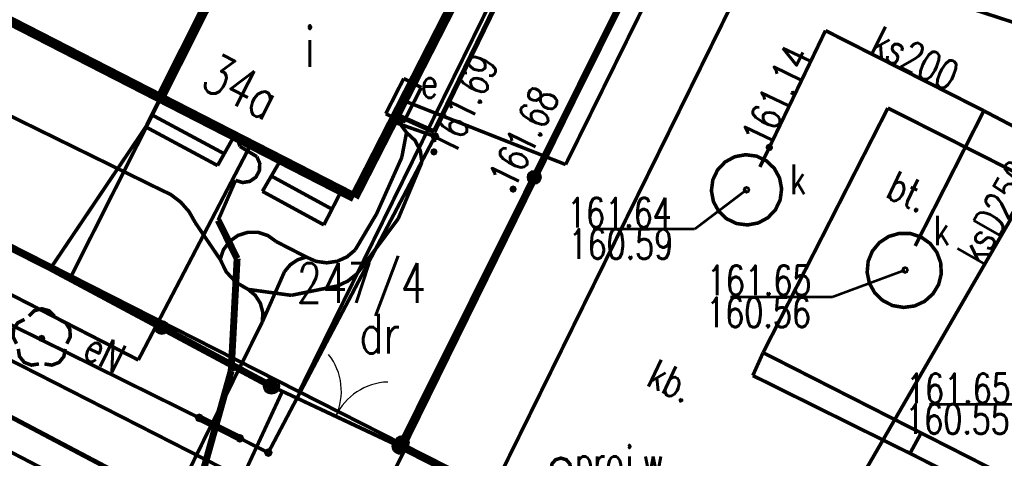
# Model space of a CAD drawing. Extents: x 0 to 7432618, y -40 to 5712028.
# Tile 22 of 165: x 7430451 to 7430476, y 5711668 to 5711679. Entities that reach past the tile are written whole.
import ezdxf
from ezdxf.enums import TextEntityAlignment as Align

# ---------------------------------------------------------------- set-up
doc = ezdxf.new("R2010")
doc.units = 0
doc.header["$MEASUREMENT"] = 0
for name, pattern in [('0', [1.5, 1, -0.5]), ('2218', [1, 0.5, -0.5]), ('3901', [0])]:
    doc.linetypes.add(name, pattern=pattern)
for name, color, linetype in [('Dzialki', 7, 'Continuous'), ('EADTD_T_0', 7, 'Continuous'), ('EGBB_E_T_0', 7, 'Continuous'), ('EGBB_L_0', 7, 'Continuous'), ('EGBE_L_3', 7, 'Continuous'), ('Numery_dzialek', 7, 'Continuous'), ('OTK_E_T_3', 7, 'Continuous'), ('OTK_L_1', 7, 'Continuous'), ('OTK_L_2', 7, 'Continuous'), ('OTK_L_4', 7, 'Continuous'), ('OTO_L_0', 7, 'Continuous'), ('OTO_L_1', 7, 'Continuous'), ('OTR_T_0', 7, 'Continuous'), ('OTZ_L_3', 7, 'Continuous'), ('OTZ_T_0', 7, 'Continuous'), ('P_SUP_E_T_1', 7, 'Continuous'), ('P_SUP_T_0', 7, 'Continuous'), ('SUCP_L_0', 7, 'Continuous'), ('SUE_E_T_1', 7, 'Continuous'), ('SUE_T_4', 7, 'Continuous'), ('SUEP_E_T_0', 7, 'Continuous'), ('SUEP_L_0', 7, 'Continuous'), ('SUER_T_0', 7, 'Continuous'), ('SUGP_L_0', 7, 'Continuous'), ('SUK_E_T_4', 7, 'Continuous'), ('SUK_L_5', 7, 'Continuous'), ('SUKP_E_T_0', 7, 'Continuous'), ('SUKP_L_0', 7, 'Continuous'), ('SUKR_T_0', 7, 'Continuous'), ('SUL_L_1', 7, 'Continuous'), ('SUTP_L_0', 7, 'Continuous'), ('Uzytki', 7, 'Continuous')]:
    doc.layers.add(name, color=color, linetype=linetype)
doc.styles.add('STYL_ARIAL', font='simplex', dxfattribs={"width": 0.75, "oblique": 0.1})

# ---------------------------------------------------------------- blocks, each defined once
blk = doc.blocks.new('OTOB')
at = {"color": 0}
for centre, start, end in [((-1.5, 0), 0, 63.2606), ((1.5, 0), 116.7394, 180)]:
    blk.add_arc(centre, 1.5, start, end, dxfattribs=at)
blk = doc.blocks.new('KOGR')
at = {"color": 0}
for radius in [0.2, 0.18, 0.16, 0.14, 0.12, 0.1, 0.08, 0.06, 0.04, 0.02]:
    blk.add_circle((0, 0), radius, dxfattribs=at)

msp = doc.modelspace()

# ---------------------------------------------------------------- linework, layer by layer
at = {"layer": 'Dzialki', "color": 18, "true_color": 0x000000, "const_width": 0.09}
for points in [[(7430411.75, 5711692.62), (7430452.02, 5711672.18)], [(7430458.46, 5711684.95), (7430454.41, 5711676.92)], [(7430466.79, 5711680.74), (7430460.47, 5711667.89)], [(7430454.41, 5711676.92), (7430452.02, 5711672.18)], [(7430452.02, 5711672.18), (7430460.47, 5711667.89)], [(7430460.47, 5711667.89), (7430479.15, 5711658.42)]]:
    msp.add_lwpolyline(points, dxfattribs=at)
at = {"layer": 'EGBB_L_0', "color": 18, "true_color": 0x000000, "const_width": 0.25}
for points in [[(7430434.079, 5711687.026), (7430454.271, 5711676.686)], [(7430454.271, 5711676.686), (7430456.926, 5711681.959)], [(7430459.184, 5711674.171), (7430461.869, 5711679.424)], [(7430454.271, 5711676.686), (7430459.184, 5711674.171)]]:
    msp.add_lwpolyline(points, dxfattribs=at)
at = {"layer": 'EGBE_L_3', "color": 18, "true_color": 0x000000, "const_width": 0.09}
for points in [[(7430454.271, 5711676.686), (7430453.907, 5711675.952)], [(7430456.147, 5711675.725), (7430454.271, 5711676.686)], [(7430454.059, 5711676.259), (7430455.893, 5711675.274)], [(7430455.324, 5711676.147), (7430456.139, 5711675.709)], [(7430453.907, 5711675.952), (7430455.725, 5711674.975)], [(7430455.725, 5711674.975), (7430456.147, 5711675.725)], [(7430457.327, 5711675.121), (7430456.861, 5711674.322)], [(7430458.861, 5711674.336), (7430457.327, 5711675.121)], [(7430457.087, 5711674.709), (7430458.622, 5711673.871)], [(7430458.09, 5711674.731), (7430458.851, 5711674.316)], [(7430456.861, 5711674.322), (7430458.417, 5711673.473)], [(7430458.417, 5711673.473), (7430458.861, 5711674.336)]]:
    msp.add_lwpolyline(points, dxfattribs=at)
at = {"layer": 'OTK_L_1', "color": 18, "true_color": 0x000000, "const_width": 0.125}
for points in [[(7430468.775, 5711691.37), (7430461.21, 5711675.83)], [(7430461.21, 5711675.83), (7430460.252, 5711676.26)]]:
    msp.add_lwpolyline(points, dxfattribs=at)
at = {"layer": 'OTK_L_2', "color": 18, "linetype": '0', "true_color": 0x000000, "const_width": 0.09}
for points in [[(7430461.21, 5711675.83), (7430468.775, 5711691.37)], [(7430461.869, 5711679.424), (7430460.252, 5711676.26)], [(7430460.252, 5711676.26), (7430461.21, 5711675.83)], [(7430455.78, 5711665.84), (7430443.87, 5711672.117)], [(7430457.366, 5711669.261), (7430455.78, 5711665.84)], [(7430458.676, 5711664.206), (7430460.474, 5711667.798)]]:
    msp.add_lwpolyline(points, dxfattribs=at)
at = {"layer": 'OTK_L_4', "color": 18, "linetype": '0', "true_color": 0x000000, "const_width": 0.09}
for points in [[(7430468.775, 5711691.37), (7430461.21, 5711675.83)], [(7430470.52, 5711688.2), (7430460.35, 5711667.87)], [(7430470.52, 5711688.2), (7430460.35, 5711667.87)], [(7430469.54, 5711670.24), (7430472.7, 5711676.43)], [(7430469.54, 5711670.24), (7430472.7, 5711676.43)], [(7430472.7, 5711676.43), (7430477.456, 5711674.032)], [(7430472.7, 5711676.43), (7430485.588, 5711669.931)], [(7430460.252, 5711676.26), (7430459.184, 5711674.171)], [(7430461.21, 5711675.83), (7430460.252, 5711676.26)], [(7430453.907, 5711675.952), (7430451.5, 5711672.38)], [(7430455.725, 5711674.975), (7430453.907, 5711675.952)], [(7430456.147, 5711675.725), (7430455.725, 5711674.975)], [(7430457.327, 5711675.121), (7430456.147, 5711675.725)], [(7430456.861, 5711674.322), (7430457.327, 5711675.121)], [(7430458.417, 5711673.473), (7430456.861, 5711674.322)], [(7430458.861, 5711674.336), (7430458.417, 5711673.473)], [(7430459.184, 5711674.171), (7430458.861, 5711674.336)], [(7430451.5, 5711672.38), (7430457.09, 5711669.39)], [(7430482.149, 5711663.831), (7430469.54, 5711670.24)], [(7430482.149, 5711663.831), (7430469.54, 5711670.24)], [(7430457.09, 5711669.39), (7430460.35, 5711667.87)], [(7430460.35, 5711667.87), (7430462.94, 5711666.568)]]:
    msp.add_lwpolyline(points, dxfattribs=at)
at = {"layer": 'OTO_L_0', "color": 18, "linetype": '3901', "true_color": 0x000000, "const_width": 0.175}
for points in [[(7430470.44, 5711688.1), (7430460.35, 5711667.87)], [(7430447.172, 5711674.572), (7430451.5, 5711672.38)], [(7430451.5, 5711672.38), (7430457.09, 5711669.39)], [(7430460.35, 5711667.87), (7430466.603, 5711664.727)]]:
    msp.add_lwpolyline(points, dxfattribs=at)
at = {"layer": 'OTO_L_0', "color": 18, "true_color": 0x000000}
for centre, radius in [((7430463.745, 5711674.677), 0.175), ((7430463.745, 5711674.677), 0.158), ((7430463.745, 5711674.677), 0.14), ((7430463.745, 5711674.677), 0.122), ((7430463.745, 5711674.677), 0.105), ((7430463.745, 5711674.677), 0.0875), ((7430463.745, 5711674.677), 0.07), ((7430463.745, 5711674.677), 0.0525), ((7430463.745, 5711674.677), 0.035), ((7430454.311, 5711670.876), 0.175), ((7430454.311, 5711670.876), 0.158), ((7430454.311, 5711670.876), 0.14), ((7430454.311, 5711670.876), 0.122), ((7430454.311, 5711670.876), 0.105), ((7430454.311, 5711670.876), 0.0875), ((7430454.311, 5711670.876), 0.07), ((7430454.311, 5711670.876), 0.0525), ((7430454.311, 5711670.876), 0.035), ((7430460.398, 5711667.965), 0.175), ((7430460.398, 5711667.965), 0.158), ((7430460.398, 5711667.965), 0.14), ((7430460.398, 5711667.965), 0.122), ((7430460.398, 5711667.965), 0.105), ((7430460.398, 5711667.965), 0.0875), ((7430460.398, 5711667.965), 0.07), ((7430460.398, 5711667.965), 0.0525), ((7430460.398, 5711667.965), 0.035)]:
    msp.add_circle(centre, radius, dxfattribs=at)
at = {"layer": 'OTO_L_1', "color": 18, "true_color": 0x000000, "const_width": 0.09}
for points in [[(7430457.09, 5711669.39), (7430460.35, 5711667.87)], [(7430460.35, 5711667.87), (7430457.09, 5711669.39)]]:
    msp.add_lwpolyline(points, dxfattribs=at)
at = {"layer": 'OTR_T_0', "color": 18, "true_color": 0x000000, "const_width": 0.09}
for points in [[(7430461.204, 5711675.366), (7430461.236, 5711675.353), (7430461.249, 5711675.321), (7430461.236, 5711675.289), (7430461.204, 5711675.276), (7430461.172, 5711675.289), (7430461.159, 5711675.321), (7430461.172, 5711675.353), (7430461.204, 5711675.366)], [(7430463.209, 5711674.423), (7430463.241, 5711674.41), (7430463.254, 5711674.378), (7430463.241, 5711674.346), (7430463.209, 5711674.333), (7430463.178, 5711674.346), (7430463.164, 5711674.378), (7430463.178, 5711674.41), (7430463.209, 5711674.423)]]:
    msp.add_lwpolyline(points, dxfattribs=at)
at = {"layer": 'OTZ_L_3', "color": 18, "linetype": '0', "true_color": 0x000000, "const_width": 0.09}
for points in [[(7430457.366, 5711669.261), (7430460.474, 5711667.798)], [(7430460.478, 5711667.806), (7430460.35, 5711667.87)], [(7430460.474, 5711667.798), (7430460.478, 5711667.806)]]:
    msp.add_lwpolyline(points, dxfattribs=at)
at = {"layer": 'OTZ_T_0', "color": 96, "true_color": 0x008000, "const_width": 0.09}
for points in [[(7430450.947, 5711671.163), (7430451.084, 5711671.3), (7430451.271, 5711671.35), (7430451.458, 5711671.3), (7430451.595, 5711671.163)], [(7430450.635, 5711670.466), (7430450.547, 5711670.638), (7430450.558, 5711670.832), (7430450.663, 5711670.994), (7430450.835, 5711671.082)], [(7430451.707, 5711671.082), (7430451.879, 5711670.994), (7430451.984, 5711670.832), (7430451.995, 5711670.638), (7430451.907, 5711670.466)], [(7430451.271, 5711670.645), (7430451.303, 5711670.632), (7430451.316, 5711670.6), (7430451.303, 5711670.568), (7430451.271, 5711670.555), (7430451.239, 5711670.568), (7430451.226, 5711670.6), (7430451.239, 5711670.632), (7430451.271, 5711670.645)], [(7430451.202, 5711669.954), (7430451.011, 5711669.924), (7430450.83, 5711669.993), (7430450.708, 5711670.144), (7430450.678, 5711670.335)], [(7430451.864, 5711670.335), (7430451.834, 5711670.144), (7430451.712, 5711669.993), (7430451.531, 5711669.924), (7430451.34, 5711669.954)]]:
    msp.add_lwpolyline(points, dxfattribs=at)
at = {"layer": 'P_SUP_T_0', "color": 5, "true_color": 0x0000ff, "const_width": 0.09}
msp.add_lwpolyline([(7430464.42, 5711667.57), (7430464.555, 5711667.53), (7430464.647, 5711667.424), (7430464.668, 5711667.284), (7430464.609, 5711667.156), (7430464.49, 5711667.08), (7430464.35, 5711667.08), (7430464.231, 5711667.156), (7430464.173, 5711667.284), (7430464.193, 5711667.424), (7430464.285, 5711667.53), (7430464.42, 5711667.57)], dxfattribs=at)
at = {"layer": 'SUCP_L_0', "color": 6, "true_color": 0xed00ed, "const_width": 0.09}
msp.add_lwpolyline([(7430458.135, 5711684.356), (7430488.184, 5711674.604)], dxfattribs=at)
at = {"layer": 'SUE_T_4', "color": 1, "true_color": 0xff0000, "const_width": 0.09}
for points in [[(7430460.44, 5711677.178), (7430459.985, 5711676.287)], [(7430460.885, 5711676.95), (7430460.44, 5711677.178)], [(7430460.43, 5711676.06), (7430460.885, 5711676.95)], [(7430459.985, 5711676.287), (7430460.43, 5711676.06)]]:
    msp.add_lwpolyline(points, dxfattribs=at)
at = {"layer": 'SUEP_L_0', "color": 1, "true_color": 0xff0000, "const_width": 0.09}
for points in [[(7430464.54, 5711675), (7430468.74, 5711683.51)], [(7430440.57, 5711681.09), (7430454.25, 5711674.38)], [(7430460.435, 5711676.619), (7430464.54, 5711675)], [(7430460.162, 5711676.085), (7430461.23, 5711675.71)], [(7430460.223, 5711676.203), (7430460.51, 5711675.81)], [(7430453.718, 5711670.054), (7430442.481, 5711675.819)], [(7430460.51, 5711675.81), (7430460.39, 5711675.18)], [(7430460.51, 5711675.81), (7430460.725, 5711675.611), (7430460.86, 5711675.35), (7430460.9, 5711675.06)], [(7430456.29, 5711675.46), (7430456.221, 5711675.688)], [(7430461.23, 5711675.71), (7430457.01, 5711667.71)], [(7430456.579, 5711675.53), (7430453.718, 5711670.054)], [(7430456.72, 5711675.2), (7430456.29, 5711675.46)], [(7430456.72, 5711675.2), (7430456.793, 5711675.029), (7430456.784, 5711674.843), (7430456.694, 5711674.68), (7430456.542, 5711674.574), (7430456.358, 5711674.545), (7430456.18, 5711674.6)], [(7430460.39, 5711675.18), (7430459.75, 5711673.75)], [(7430460.3, 5711673.63), (7430460.9, 5711675.06)], [(7430455.74, 5711673.59), (7430456.18, 5711674.6)], [(7430454.605, 5711666.424), (7430439.34, 5711674.49)], [(7430454.25, 5711674.38), (7430454.538, 5711674.242), (7430454.792, 5711674.048), (7430455.003, 5711673.808), (7430455.16, 5711673.53)], [(7430455.26, 5711668.59), (7430444.99, 5711673.66)], [(7430456.22, 5711672.62), (7430455.74, 5711673.59)], [(7430459.75, 5711673.75), (7430459.21, 5711672.84)], [(7430459.42, 5711672.45), (7430460.3, 5711673.63)], [(7430455.16, 5711673.53), (7430455.79, 5711672.6)], [(7430455.79, 5711672.6), (7430455.874, 5711672.846), (7430456.03, 5711673.055), (7430456.242, 5711673.206), (7430456.491, 5711673.285), (7430456.751, 5711673.284), (7430456.999, 5711673.203), (7430457.21, 5711673.05)], [(7430457.21, 5711673.05), (7430457.97, 5711672.66)], [(7430459.21, 5711672.84), (7430459.003, 5711672.664), (7430458.756, 5711672.552), (7430458.487, 5711672.513), (7430458.218, 5711672.55), (7430457.97, 5711672.66)], [(7430456.5, 5711671.84), (7430456.191, 5711672.019), (7430455.948, 5711672.28), (7430455.79, 5711672.6)], [(7430456.07, 5711669.78), (7430456.22, 5711672.62)], [(7430457.42, 5711672.29), (7430457.566, 5711672.464), (7430457.754, 5711672.59), (7430457.97, 5711672.66)], [(7430459.42, 5711672.45), (7430459.246, 5711672.228), (7430459.025, 5711672.052), (7430458.77, 5711671.93)], [(7430456.86, 5711671.02), (7430457.42, 5711672.29)], [(7430456.5, 5711671.84), (7430457.59, 5711671.69)], [(7430456.5, 5711671.84), (7430456.682, 5711671.687), (7430456.809, 5711671.487), (7430456.871, 5711671.257), (7430456.86, 5711671.02)], [(7430457.59, 5711671.69), (7430458.77, 5711671.93)], [(7430456.86, 5711671.02), (7430455.32, 5711667.91)], [(7430455.21, 5711666.71), (7430456.07, 5711669.78)], [(7430456.29, 5711668.07), (7430455.26, 5711668.59)], [(7430457.01, 5711667.71), (7430456.29, 5711668.07)], [(7430455.32, 5711667.91), (7430451.37, 5711659.84)]]:
    msp.add_lwpolyline(points, dxfattribs=at)
at = {"layer": 'SUER_T_0', "color": 1, "true_color": 0xff0000, "const_width": 0.09}
for points in [[(7430461.23, 5711675.772), (7430461.274, 5711675.754), (7430461.293, 5711675.71), (7430461.274, 5711675.666), (7430461.23, 5711675.647), (7430461.186, 5711675.666), (7430461.168, 5711675.71), (7430461.186, 5711675.754), (7430461.23, 5711675.772)], [(7430455.26, 5711668.652), (7430455.304, 5711668.634), (7430455.322, 5711668.59), (7430455.304, 5711668.546), (7430455.26, 5711668.527), (7430455.216, 5711668.546), (7430455.197, 5711668.59), (7430455.216, 5711668.634), (7430455.26, 5711668.652)], [(7430456.29, 5711668.133), (7430456.334, 5711668.114), (7430456.353, 5711668.07), (7430456.334, 5711668.026), (7430456.29, 5711668.008), (7430456.246, 5711668.026), (7430456.228, 5711668.07), (7430456.246, 5711668.114), (7430456.29, 5711668.133)], [(7430457.01, 5711667.772), (7430457.054, 5711667.754), (7430457.072, 5711667.71), (7430457.054, 5711667.666), (7430457.01, 5711667.647), (7430456.966, 5711667.666), (7430456.947, 5711667.71), (7430456.966, 5711667.754), (7430457.01, 5711667.772)]]:
    msp.add_lwpolyline(points, dxfattribs=at)
at = {"layer": 'SUGP_L_0', "color": 56, "true_color": 0x808000, "const_width": 0.09}
msp.add_lwpolyline([(7430444.748, 5711672.971), (7430463.575, 5711663.377)], dxfattribs=at)
at = {"layer": 'SUK_L_5', "color": 36, "true_color": 0x803300, "const_width": 0.09}
for points in [[(7430468.415, 5711673.818), (7430468.282, 5711674.062), (7430468.231, 5711674.336), (7430468.267, 5711674.612), (7430468.387, 5711674.863), (7430468.578, 5711675.065), (7430468.822, 5711675.198), (7430469.096, 5711675.249), (7430469.372, 5711675.213), (7430469.623, 5711675.093), (7430469.825, 5711674.902), (7430469.958, 5711674.658), (7430470.009, 5711674.384), (7430469.973, 5711674.108), (7430469.853, 5711673.857), (7430469.662, 5711673.655), (7430469.418, 5711673.522), (7430469.144, 5711673.471), (7430468.868, 5711673.507), (7430468.617, 5711673.627), (7430468.415, 5711673.818)], [(7430472.368, 5711671.751), (7430472.232, 5711671.997), (7430472.175, 5711672.271), (7430472.201, 5711672.551), (7430472.308, 5711672.81), (7430472.487, 5711673.026), (7430472.722, 5711673.18), (7430472.991, 5711673.258), (7430473.272, 5711673.253), (7430473.539, 5711673.166), (7430473.768, 5711673.004), (7430473.939, 5711672.781), (7430474.037, 5711672.518), (7430474.053, 5711672.238), (7430473.985, 5711671.965), (7430473.84, 5711671.725), (7430473.631, 5711671.538), (7430473.376, 5711671.421), (7430473.098, 5711671.384), (7430472.821, 5711671.43), (7430472.571, 5711671.557), (7430472.368, 5711671.751)]]:
    msp.add_lwpolyline(points, dxfattribs=at)
at = {"layer": 'SUKP_L_0', "color": 36, "true_color": 0x803300, "const_width": 0.09}
for points in [[(7430482.204, 5711684.66), (7430471.066, 5711665.421)], [(7430471.12, 5711678.39), (7430469.46, 5711674.94)], [(7430471.12, 5711678.39), (7430475.13, 5711676.36)], [(7430475.13, 5711676.36), (7430473.39, 5711672.94)], [(7430475.13, 5711676.36), (7430479.19, 5711674.23)], [(7430469.54, 5711670.24), (7430469.28, 5711669.66)], [(7430469.28, 5711669.66), (7430473.26, 5711667.69)], [(7430473.26, 5711667.69), (7430473.542, 5711668.206)], [(7430477.3, 5711665.66), (7430473.26, 5711667.69)]]:
    msp.add_lwpolyline(points, dxfattribs=at)
at = {"layer": 'SUKR_T_0', "color": 36, "true_color": 0x803300, "const_width": 0.065}
for points in [[(7430469.697, 5711675.496), (7430469.741, 5711675.477), (7430469.76, 5711675.433), (7430469.741, 5711675.389), (7430469.697, 5711675.371), (7430469.653, 5711675.389), (7430469.635, 5711675.433), (7430469.653, 5711675.477), (7430469.697, 5711675.496)], [(7430469.12, 5711674.36), (7430467.811, 5711673.369)], [(7430469.12, 5711674.423), (7430469.164, 5711674.404), (7430469.183, 5711674.36), (7430469.164, 5711674.316), (7430469.12, 5711674.298), (7430469.076, 5711674.316), (7430469.058, 5711674.36), (7430469.076, 5711674.404), (7430469.12, 5711674.423)], [(7430465.232, 5711673.369), (7430467.811, 5711673.369)], [(7430473.135, 5711672.33), (7430471.292, 5711671.647)], [(7430473.135, 5711672.393), (7430473.179, 5711672.374), (7430473.197, 5711672.33), (7430473.179, 5711672.286), (7430473.135, 5711672.268), (7430473.091, 5711672.286), (7430473.072, 5711672.33), (7430473.091, 5711672.374), (7430473.135, 5711672.393)], [(7430468.713, 5711671.647), (7430471.292, 5711671.647)], [(7430473.754, 5711668.931), (7430476.36, 5711668.931)]]:
    msp.add_lwpolyline(points, dxfattribs=at)
at = {"layer": 'SUL_L_1', "color": 18, "true_color": 0x000000, "const_width": 0.175}
for points in [[(7430455.74, 5711673.59), (7430456.22, 5711672.62)], [(7430456.22, 5711672.62), (7430456.07, 5711669.78)], [(7430456.07, 5711669.78), (7430455.21, 5711666.71)], [(7430456.29, 5711668.07), (7430455.26, 5711668.59)]]:
    msp.add_lwpolyline(points, dxfattribs=at)
at = {"layer": 'SUTP_L_0', "color": 30, "true_color": 0xff9100, "const_width": 0.09}
msp.add_lwpolyline([(7430455.031, 5711665.367), (7430441.737, 5711672.266)], dxfattribs=at)
at = {"layer": 'Uzytki', "color": 96, "linetype": '2218', "true_color": 0x008000, "const_width": 0.09}
for points in [[(7430411.75, 5711692.62), (7430452.02, 5711672.18)], [(7430457.79, 5711669.25), (7430468.695, 5711691.41)], [(7430473.621, 5711688.949), (7430462.69, 5711666.76)], [(7430452.02, 5711672.18), (7430457.79, 5711669.25)], [(7430457.79, 5711669.25), (7430460.47, 5711667.89)], [(7430460.47, 5711667.89), (7430462.69, 5711666.76)]]:
    msp.add_lwpolyline(points, dxfattribs=at)

# ---------------------------------------------------------------- block references
at = {"layer": 'OTO_L_1', "color": 18, "true_color": 0x000000, "rotation": 335.00185}
msp.add_blockref('OTOB', (7430458.72, 5711668.63), dxfattribs=at)
at = {"layer": 'OTO_L_1', "color": 18, "true_color": 0x000000}
for p in [(7430457.09, 5711669.39), (7430460.35, 5711667.87)]:
    msp.add_blockref('KOGR', p, dxfattribs=at)

# ---------------------------------------------------------------- texts
at = {"layer": 'EADTD_T_0', "color": 18, "true_color": 0x000000, "style": 'STYL_ARIAL', "width": 0.75}
msp.add_text('34a', height=1, rotation=332.8912, dxfattribs=at).set_placement((7430455.958, 5711676.259), align=Align.BOTTOM_CENTER)
at = {"layer": 'EGBB_E_T_0', "color": 18, "true_color": 0x000000, "style": 'STYL_ARIAL', "width": 0.75}
msp.add_text('i', height=1, dxfattribs=at).set_placement((7430458.062, 5711677.977), align=Align.MIDDLE_CENTER)
at = {"layer": 'Numery_dzialek', "color": 18, "true_color": 0x000000, "style": 'STYL_ARIAL', "width": 0.75}
msp.add_text('247/4', height=1, dxfattribs=at).set_placement((7430457.728, 5711672.503), align=Align.TOP_LEFT)
at = {"layer": 'OTK_E_T_3', "color": 18, "true_color": 0x000000, "style": 'STYL_ARIAL', "width": 0.75}
for s, rotation, p in [('bt.', 334.854, (7430473.221, 5711674.317)), ('kb.', 334.8552, (7430467.213, 5711669.527))]:
    msp.add_text(s, height=0.75, rotation=rotation, dxfattribs=at).set_placement(p, align=Align.MIDDLE_CENTER)
at = {"layer": 'OTR_T_0', "color": 18, "true_color": 0x000000, "style": 'STYL_ARIAL', "width": 0.75}
msp.add_text('161.69', height=0.75, rotation=64.0707, dxfattribs=at).set_placement((7430461.034, 5711675.495), align=Align.TOP_LEFT)
msp.add_text('161.68', height=0.75, rotation=63.9289, dxfattribs=at).set_placement((7430463.437, 5711674.241), align=Align.BOTTOM_LEFT)
at = {"layer": 'P_SUP_E_T_1', "color": 5, "true_color": 0x0000ff, "style": 'STYL_ARIAL', "width": 0.75}
msp.add_text('proj.w', height=0.75, dxfattribs=at).set_placement((7430464.78, 5711666.889), align=Align.BOTTOM_LEFT)
at = {"layer": 'SUE_E_T_1', "color": 1, "true_color": 0xff0000, "style": 'STYL_ARIAL', "width": 0.75}
msp.add_text('e', height=0.75, dxfattribs=at).set_placement((7430460.872, 5711676.461), align=Align.BOTTOM_LEFT)
at = {"layer": 'SUEP_E_T_0', "color": 1, "true_color": 0xff0000, "style": 'STYL_ARIAL', "width": 0.75}
msp.add_text('eN', height=0.75, rotation=333.7258, dxfattribs=at).set_placement((7430452.871, 5711670.246), align=Align.MIDDLE_CENTER)
at = {"layer": 'SUK_E_T_4', "color": 36, "true_color": 0x803300, "style": 'STYL_ARIAL', "width": 0.75}
for p in [(7430470.218, 5711674.028), (7430473.859, 5711672.731)]:
    msp.add_text('k', height=0.75, dxfattribs=at).set_placement(p, align=Align.BOTTOM_LEFT)
at = {"layer": 'SUKP_E_T_0', "color": 36, "true_color": 0x803300, "style": 'STYL_ARIAL', "width": 0.75}
for s, rotation, p in [('ks200', 333.2951, (7430473.394, 5711677.688)), ('ksD250', 59.9314, (7430475.435, 5711673.805))]:
    msp.add_text(s, height=0.75, rotation=rotation, dxfattribs=at).set_placement(p, align=Align.MIDDLE_CENTER)
at = {"layer": 'SUKR_T_0', "color": 36, "true_color": 0x803300, "style": 'STYL_ARIAL', "width": 0.75}
msp.add_text('161.14', height=0.75, rotation=64.305, dxfattribs=at).set_placement((7430469.305, 5711675.547), align=Align.MIDDLE_LEFT)
for s, p in [('161.64', (7430464.575, 5711674.157)), ('160.59', (7430464.612, 5711673.361)), ('161.65', (7430468.114, 5711672.444)), ('160.56', (7430468.099, 5711671.632)), ('161.65', (7430473.16, 5711669.709)), ('160.55', (7430473.137, 5711668.935))]:
    msp.add_text(s, height=0.75, dxfattribs=at).set_placement(p, align=Align.TOP_LEFT)
at = {"layer": 'Uzytki', "color": 96, "true_color": 0x008000, "style": 'STYL_ARIAL', "width": 0.75}
msp.add_text('dr', height=1, dxfattribs=at).set_placement((7430459.83, 5711669.918), align=Align.BOTTOM_CENTER)

doc.saveas('drawing.dxf')
